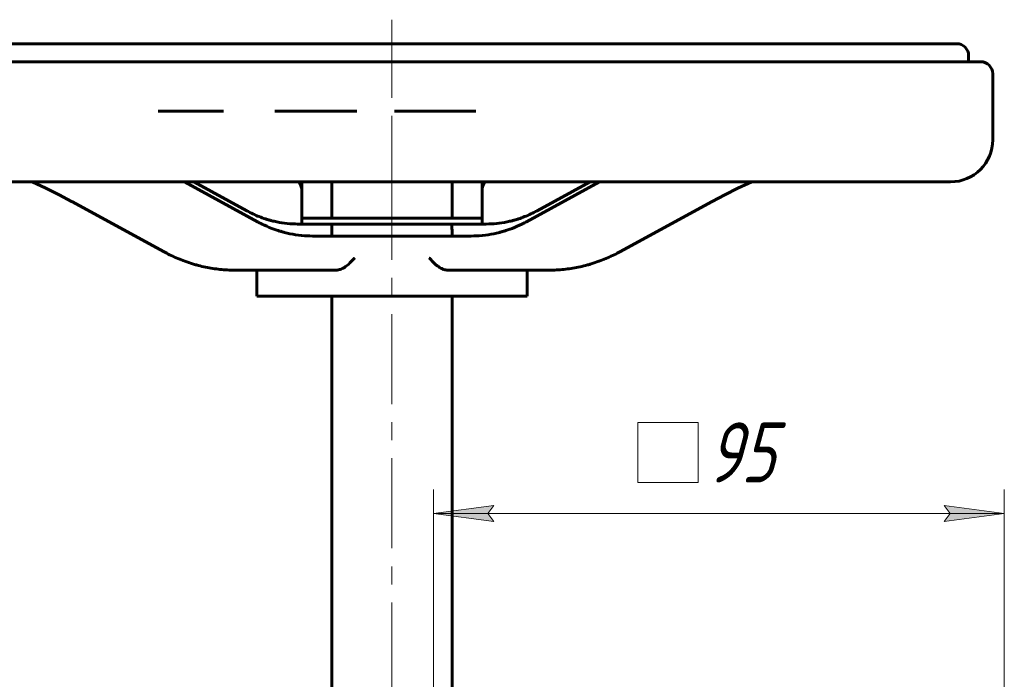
# Model space of a CAD drawing. Header units: millimetres. Extents: x 0 to 594, y 0 to 420.
# Tile 10 of 11: x 416 to 498, y 247 to 302. Entities that reach past the tile are written whole.
import ezdxf

# ---------------------------------------------------------------- set-up
doc = ezdxf.new("R2010")
doc.units = ezdxf.units.MM
for name, pattern in [('K5LT_AXLED', [12, 7.5, -1.5, 1.5, -1.5]), ('K5LT_BASIC', [0]), ('K5LT_THIN', [0])]:
    doc.linetypes.add(name, pattern=pattern)
doc.layers.add('Системный слой', color=7, linetype='Continuous')
doc.layers.add('Системный слой (1)', color=7, linetype='Continuous', true_color=0x6c6c6c)
doc.styles.add('KDIMTEXTSTYLE', font='txt', dxfattribs={"width": 0.96, "oblique": 15, "height": 5})
doc.styles.add('KTEXTSTYLE', font='txt', dxfattribs={"width": 0.96, "height": 5})
doc.dimstyles.new('KDIMSTYLE (0.50)', dxfattribs={"dimtxt": 5, "dimasz": 1, "dimexe": 2, "dimexo": 0, "dimgap": 1, "dimtad": 1, "dimlfac": 2, "dimtxsty": 'KDIMTEXTSTYLE', "dimsah": 1, "dimcen": 0, "dimdle": 1, "dimadec": 0, "dimazin": 0, "dimtfac": 0.667, "dimtmove": 0, "dimatfit": 3, "dimfxl": 1, "dimtvp": 1, "dimtolj": 1, "dimtzin": 0, "dimarcsym": 0})

# ---------------------------------------------------------------- blocks, each defined once
blk = doc.blocks.new('U26')
at = {"layer": 'Системный слой (1)', "color": 143, "linetype": 'K5LT_BASIC', "lineweight": 60, "true_color": 0x33acca}
for p, q in [((475.561, 287.65), (474.456, 287.105)), ((476.713, 288.183), (475.561, 287.65)), ((474.456, 287.105), (473.412, 286.555))]:
    blk.add_line(p, q, dxfattribs=at)
blk = doc.blocks.new('U27')
at = {"layer": 'Системный слой (1)', "color": 143, "linetype": 'K5LT_BASIC', "lineweight": 60, "true_color": 0x33acca}
for q in [(454.26, 287.435), (454.26, 287.433)]:
    blk.add_line((454.26, 287.433), q, dxfattribs=at)
blk = doc.blocks.new('U28')
at = {"layer": 'Системный слой (1)', "color": 143, "linetype": 'K5LT_BASIC', "lineweight": 60, "true_color": 0x33acca}
for p, q in [((439.152, 287.942), (439.029, 288.183)), ((439.231, 287.694), (439.152, 287.942)), ((439.252, 287.563), (439.231, 287.694)), ((439.258, 287.499), (439.252, 287.563)), ((439.259, 287.466), (439.258, 287.499)), ((439.26, 287.45), (439.259, 287.466)), ((439.26, 287.442), (439.26, 287.45)), ((439.26, 287.437), (439.26, 287.442)), ((439.26, 287.435), (439.26, 287.437)), ((439.26, 287.434), (439.26, 287.435)), ((439.26, 287.433), (439.26, 287.434)), ((439.26, 287.434), (439.26, 287.434)), ((439.26, 287.434), (439.26, 287.434)), ((439.26, 287.432), (439.26, 287.433)), ((439.26, 287.433), (439.26, 287.433)), ((439.26, 287.433), (439.26, 287.433)), ((439.26, 287.433), (439.26, 287.433)), ((439.26, 287.433), (439.26, 287.433)), ((439.26, 287.433), (439.26, 287.433))]:
    blk.add_line(p, q, dxfattribs=at)
blk = doc.blocks.new('U29')
at = {"layer": 'Системный слой (1)', "color": 143, "linetype": 'K5LT_BASIC', "lineweight": 60, "true_color": 0x33acca}
for p, q in [((454.283, 287.672), (454.26, 287.433)), ((454.354, 287.918), (454.283, 287.672)), ((454.484, 288.183), (454.354, 287.918)), ((454.26, 287.433), (454.26, 287.433)), ((454.26, 287.433), (454.26, 287.432))]:
    blk.add_line(p, q, dxfattribs=at)
blk = doc.blocks.new('U30')
at = {"layer": 'Системный слой (1)', "color": 143, "linetype": 'K5LT_BASIC', "lineweight": 60, "true_color": 0x33acca}
for p, q in [((439.26, 288.183), (439.26, 287.432)), ((439.26, 287.432), (439.26, 285.175))]:
    blk.add_line(p, q, dxfattribs=at)
blk = doc.blocks.new('U31')
at = {"layer": 'Системный слой (1)', "color": 143, "linetype": 'K5LT_BASIC', "lineweight": 60, "true_color": 0x33acca}
for p, q in [((416.808, 288.183), (417.96, 287.65)), ((417.96, 287.65), (419.064, 287.105)), ((419.064, 287.105), (420.092, 286.563)), ((420.092, 286.563), (420.096, 286.561)), ((420.096, 286.561), (420.098, 286.56)), ((420.098, 286.56), (420.099, 286.56)), ((420.099, 286.56), (420.101, 286.559)), ((420.101, 286.559), (420.102, 286.558)), ((420.102, 286.558), (420.104, 286.557)), ((420.104, 286.557), (420.106, 286.556)), ((420.106, 286.556), (420.108, 286.555))]:
    blk.add_line(p, q, dxfattribs=at)
blk = doc.blocks.new('D14')
at = {"layer": 'Системный слой (1)'}
for points in [[(373.724, 294.683), (373.065, 299.683), (372.407, 294.683), (373.065, 295.183)], [(373.065, 210.683), (373.724, 215.683), (373.065, 215.183), (372.407, 215.683)]]:
    blk.add_hatch(color=7, dxfattribs=at).paths.add_polyline_path(points)
at = {"layer": 'Системный слой (1)', "color": 7, "linetype": 'K5LT_THIN', "lineweight": 18, "true_color": 0xffffff}
for p, q in [((399.76, 299.683), (371.065, 299.683)), ((372.407, 294.683), (373.065, 299.683)), ((373.065, 299.683), (373.724, 294.683)), ((373.065, 299.683), (373.065, 210.683)), ((373.065, 295.183), (372.407, 294.683)), ((373.724, 294.683), (373.065, 295.183)), ((373.065, 210.683), (372.407, 215.683)), ((372.407, 215.683), (373.065, 215.183)), ((373.065, 215.183), (373.724, 215.683)), ((373.724, 215.683), (373.065, 210.683)), ((473.978, 210.683), (371.065, 210.683))]:
    blk.add_line(p, q, dxfattribs=at)
blk.add_wipeout([(372.065, 250.04), (364.684, 250.04), (364.684, 259.915), (372.065, 259.915)]).dxf.layer = 'Системный слой (1)'
at = {"layer": 'Системный слой (1)', "color": 7, "insert": (365.478, 250.04), "char_height": 5, "attachment_point": 1, "rotation": 90, "style": 'KTEXTSTYLE'}
blk.add_mtext('\\fArial|b0|c204|p34;\\H5.0;\\W1.000;\\Q15;\\fGOST Type AU|b0|i0|c204|p34;\\Q15;\\W0.960;178', dxfattribs=at)
blk = doc.blocks.new('KDIMARROW_01')
at = {"layer": 'Системный слой'}
blk.add_hatch(color=0, dxfattribs=at).paths.add_polyline_path([(0, 0), (-5, 0.658), (-4.5, 0), (-5, -0.658)])
at = {"layer": 'Системный слой', "color": 0, "linetype": 'K5LT_THIN', "lineweight": 18}
for p, q in [((-4.5, 0), (-5, 0.658)), ((-5, 0.658), (0, 0)), ((0, 0), (-5, -0.658)), ((-5, -0.658), (-4.5, 0))]:
    blk.add_line(p, q, dxfattribs=at)
at = {"layer": 'Системный слой (1)', "color": 0, "linetype": 'K5LT_THIN', "lineweight": 18}
blk.add_line((473.978, 210.683), (473.478, 210.683), dxfattribs=at)
blk = doc.blocks.new('D16')
at = {"layer": 'Системный слой (1)'}
for points in [[(455.228, 259.92), (454.728, 260.579), (455.228, 261.237), (450.228, 260.579)], [(497.728, 260.579), (492.728, 261.237), (493.228, 260.579), (492.728, 259.92)]]:
    blk.add_hatch(color=7, dxfattribs=at).paths.add_polyline_path(points)
at = {"layer": 'Системный слой (1)', "color": 7, "linetype": 'K5LT_THIN', "lineweight": 18, "true_color": 0xffffff}
for p, q in [((450.228, 228.433), (450.228, 262.579)), ((497.728, 228.433), (497.728, 262.579)), ((450.228, 260.579), (455.228, 261.237)), ((455.228, 261.237), (454.728, 260.579)), ((493.228, 260.579), (492.728, 261.237)), ((492.728, 261.237), (497.728, 260.579)), ((455.228, 259.92), (450.228, 260.579)), ((450.228, 260.579), (497.728, 260.579)), ((454.728, 260.579), (455.228, 259.92)), ((497.728, 260.579), (492.728, 259.92)), ((492.728, 259.92), (493.228, 260.579))]:
    blk.add_line(p, q, dxfattribs=at)
blk.add_wipeout([(467.234, 261.579), (467.234, 268.96), (480.182, 268.96), (480.182, 261.579)]).dxf.layer = 'Системный слой (1)'
for p, q in [((467.234, 263.166), (467.234, 268.166)), ((467.234, 268.166), (472.234, 268.166)), ((472.234, 268.166), (472.234, 263.166)), ((472.234, 263.166), (467.234, 263.166))]:
    blk.add_line(p, q, dxfattribs=at)
at = {"layer": 'Системный слой (1)', "color": 7, "insert": (472.949, 268.166), "char_height": 5, "attachment_point": 1, "style": 'KTEXTSTYLE'}
blk.add_mtext('\\fArial|b0|c204|p34;\\H5.0;\\W1.000;\\Q15;\\fGOST Type AU|b0|i0|c204|p34;\\Q15;\\W0.960;95', dxfattribs=at)
blk = doc.blocks.new('D19')
at = {"layer": 'Системный слой (1)'}
for points in [[(481.927, 229.591), (483.101, 234.495), (480.698, 230.062), (481.491, 230.293)], [(464.855, 186.871), (467.258, 191.305), (466.465, 191.073), (466.029, 191.776)]]:
    blk.add_hatch(color=7, dxfattribs=at).paths.add_polyline_path(points)
at = {"layer": 'Системный слой (1)', "color": 7, "linetype": 'K5LT_THIN', "lineweight": 18, "true_color": 0xffffff}
for p, q in [((483.101, 234.495), (464.855, 186.871)), ((480.698, 230.062), (483.101, 234.495)), ((483.101, 234.495), (481.927, 229.591)), ((481.491, 230.293), (480.698, 230.062)), ((481.927, 229.591), (481.491, 230.293)), ((464.855, 186.871), (466.029, 191.776)), ((466.029, 191.776), (466.465, 191.073)), ((467.258, 191.305), (464.855, 186.871)), ((466.465, 191.073), (467.258, 191.305)), ((464.855, 186.871), (455.51, 162.48)), ((455.51, 162.48), (437.916, 162.48))]:
    blk.add_line(p, q, dxfattribs=at)
blk.add_wipeout([(439.916, 163.48), (439.916, 170.862), (452.966, 170.862), (452.966, 163.48)]).dxf.layer = 'Системный слой (1)'
at = {"layer": 'Системный слой (1)', "color": 7, "char_height": 5, "attachment_point": 1, "style": 'KTEXTSTYLE'}
for s, insert in [('\\fArial|b0|c204|p34;\\H5.0;\\W1.000;\\Q15;\\fGOST Type AU|b0|i0|c204|p34;\\Q15;\\W0.960;⌀', (439.916, 170.068)), ('\\fArial|b0|c204|p34;\\H5.0;\\W1.000;\\Q15;\\fGOST Type AU|b0|i0|c204|p34;\\Q15;\\W0.960;102', (443.223, 170.068))]:
    blk.add_mtext(s, dxfattribs=dict(at, insert=insert))

msp = doc.modelspace()

# ---------------------------------------------------------------- linework, layer by layer
at = {"layer": 'Системный слой (1)', "color": 30, "linetype": 'K5LT_AXLED', "lineweight": 18, "true_color": 0xff8000}
for p, q in [((446.7596, 296.1831), (446.7596, 301.6831)), ((446.7596, 286.1831), (446.7596, 299.1831)), ((446.7596, 282.6749), (446.7596, 287.1749)), ((446.7596, 233.6831), (446.7596, 284.6749))]:
    msp.add_line(p, q, dxfattribs=at)
at = {"layer": 'Системный слой (1)', "color": 143, "linetype": 'K5LT_BASIC', "lineweight": 60, "true_color": 0x33acca}
for p, q in [((493.7596, 299.6831), (399.7596, 299.6831)), ((486.3286, 299.6831), (486.5032, 299.6831)), ((487.7121, 299.6831), (487.8252, 299.6831)), ((494.7596, 298.1831), (494.7596, 298.6831)), ((427.6898, 298.1831), (397.7596, 298.1831)), ((433.0263, 298.1831), (427.6898, 298.1831)), ((437.2087, 298.1831), (433.0263, 298.1831)), ((439.3648, 298.1831), (437.2087, 298.1831)), ((443.8958, 298.1831), (441.9688, 298.1831)), ((446.9675, 298.1831), (443.8958, 298.1831)), ((449.1551, 298.1831), (446.9675, 298.1831)), ((453.6102, 298.1831), (451.2928, 298.1831)), ((495.7596, 298.1831), (453.6102, 298.1831)), ((496.7596, 291.6831), (496.7596, 297.1831)), ((432.746, 294.0581), (427.3006, 294.0581)), ((443.8374, 294.0581), (437.0138, 294.0581)), ((453.75, 294.0581), (446.9717, 294.0581)), ((400.2596, 288.1831), (493.2596, 288.1831)), ((435.5647, 284.8685), (429.4931, 288.1831)), ((434.6849, 285.7726), (430.2693, 288.1831)), ((441.7596, 285.1749), (441.7596, 288.1831)), ((451.7596, 285.1749), (451.7596, 288.1831)), ((454.2596, 285.1749), (454.2596, 288.1831)), ((457.9545, 284.8685), (464.0262, 288.1831)), ((458.8344, 285.7726), (463.25, 288.1831)), ((427.7969, 282.357), (420.1074, 286.5548)), ((465.7224, 282.357), (473.4119, 286.5548)), ((438.9121, 284.6749), (438.9119, 284.6749)), ((441.7775, 284.6749), (438.9121, 284.6749)), ((439.2596, 285.1749), (454.2596, 285.1749)), ((439.2596, 284.6749), (439.2596, 285.1749)), ((451.7417, 284.6749), (441.7775, 284.6749)), ((454.6072, 284.6749), (451.7417, 284.6749)), ((454.2596, 284.6749), (454.2596, 285.1749)), ((454.6073, 284.6749), (454.6072, 284.6749)), ((442.3703, 283.6749), (440.1621, 283.6749)), ((443.9237, 283.6749), (442.3703, 283.6749)), ((449.5956, 283.6749), (443.9237, 283.6749)), ((451.149, 283.6749), (449.5956, 283.6749)), ((453.3572, 283.6749), (451.149, 283.6749)), ((433.6621, 280.8386), (440.1621, 280.8386)), ((435.5096, 278.6749), (435.5096, 280.8386)), ((440.1621, 280.8386), (442.0576, 280.8386)), ((451.4616, 280.8386), (453.3572, 280.8386)), ((453.3572, 280.8386), (459.8572, 280.8386)), ((458.0096, 278.6749), (458.0096, 280.8386)), ((435.5096, 278.6749), (458.0096, 278.6749)), ((441.7596, 242.6831), (441.7596, 278.6749)), ((451.7596, 242.6831), (451.7596, 278.6749))]:
    msp.add_line(p, q, dxfattribs=at)
for centre, radius, start, end in [((493.7596, 298.6831), 1, 0, 90), ((495.7596, 297.1831), 1, 0, 90), ((493.2596, 291.6831), 3.5, 270, 0)]:
    msp.add_arc(centre, radius, start, end, dxfattribs=at)
for centre, major_axis, ratio, start_param, end_param in [((463.1346, 287.4325), (-8.875, 0), 0.5260422, 6.2820509, 6.2831588), ((463.1346, 287.4325), (-8.875, 0), 0.5260422, 6.2831588, 6.2831823), ((463.1346, 287.4325), (-8.875, 0), 0.5260422, 6.2831823, 6.2831853), ((420.5865, 287.4325), (-0.4792, -0.8777), 0.4520283, 0, 0.0005393), ((472.9327, 287.4325), (0.4792, -0.8777), 0.4520283, 6.2826474, 6.2831853)]:
    msp.add_ellipse(centre, major_axis=major_axis, ratio=ratio, start_param=start_param, end_param=end_param, dxfattribs=at)
for points, knots in [([(439.3648, 298.1831), (439.6333, 298.1831), (439.9268, 298.1759), (440.5774, 298.1682), (440.8626, 298.1688), (441.464, 298.1775), (441.7198, 298.1831), (441.9688, 298.1831)], [1.56395147, 1.56395147, 1.56395147, 1.56395147, 1.66768796, 1.66768796, 1.76535288, 1.76535288, 1.84316395, 1.84316395, 1.84316395, 1.84316395]), ([(449.1551, 298.1831), (449.4132, 298.1831), (449.6953, 298.1791), (450.387, 298.1762), (450.6925, 298.1795), (451.0907, 298.1825), (451.1907, 298.1831), (451.2928, 298.1831)], [2.08426141, 2.08426141, 2.08426141, 2.08426141, 2.22795739, 2.22795739, 2.40247397, 2.40247397, 2.45816425, 2.45816425, 2.45816425, 2.45816425]), ([(438.9121, 284.6749), (438.912, 284.6749), (438.912, 284.6749), (438.6219, 284.6897), (438.3312, 284.6898), (437.7525, 284.749), (437.4641, 284.7934), (437.0351, 284.8819), (436.8929, 284.915), (436.663, 284.9745), (436.575, 284.9988), (436.3995, 285.0502), (436.3121, 285.0773), (436.0536, 285.1617), (435.8834, 285.2231), (435.3645, 285.4281), (435.0205, 285.5894), (434.6849, 285.7726)], [0, 0, 0, 0, 0.0007284, 0.0007284, 3.8, 3.8, 7.6, 7.6, 9.4947767, 9.4947767, 10.6758912, 10.6758912, 11.8570057, 11.8570057, 14.1798627, 14.1798627, 19, 19, 19, 19]), ([(454.6072, 284.6749), (454.6072, 284.6749), (454.6073, 284.6749), (454.8973, 284.6897), (455.188, 284.6898), (455.7668, 284.749), (456.0551, 284.7934), (456.4842, 284.8819), (456.6264, 284.915), (456.8562, 284.9745), (456.9443, 284.9988), (457.1197, 285.0502), (457.2072, 285.0773), (457.4657, 285.1617), (457.6359, 285.2231), (458.1548, 285.4281), (458.4988, 285.5894), (458.8344, 285.7726)], [0, 0, 0, 0, 0.0007285, 0.0007285, 3.8, 3.8, 7.6, 7.6, 9.4947758, 9.4947758, 10.6758904, 10.6758904, 11.857005, 11.857005, 14.1798622, 14.1798622, 19, 19, 19, 19]), ([(440.1621, 283.6749), (439.861, 283.6749), (439.5604, 283.7035), (439.2449, 283.7196), (439.2302, 283.7218), (438.9007, 283.7555), (438.587, 283.8038), (438.1203, 283.9), (437.9656, 283.936), (437.7221, 283.9991), (437.6329, 284.0237), (437.4549, 284.0754), (437.3662, 284.1025), (437.1644, 284.1675), (437.0519, 284.2071), (436.8791, 284.2682), (436.8193, 284.2912), (436.4817, 284.4214), (436.2111, 284.5536), (435.9147, 284.685), (435.8928, 284.6971), (435.7679, 284.7598), (435.666, 284.8132), (435.5647, 284.8685)], [0, 0, 0, 0, 3.6223972, 3.6223972, 3.8, 3.8, 7.6, 7.6, 9.4951258, 9.4951258, 10.5961776, 10.5961776, 11.6972295, 11.6972295, 13.107773, 13.107773, 13.8626303, 13.8626303, 17.3723332, 17.3723332, 17.6626303, 17.6626303, 19, 19, 19, 19]), ([(441.7596, 283.6749), (441.7596, 283.7886), (441.7596, 283.9004), (441.7598, 284.1182), (441.7599, 284.2201), (441.7611, 284.4093), (441.7623, 284.4903), (441.7656, 284.5912), (441.7673, 284.6221), (441.7717, 284.664), (441.7743, 284.6747), (441.7774, 284.6749), (441.7775, 284.6749), (441.7775, 284.6749)], [0, 0, 0, 0, 0.06819396, 0.06819396, 0.14093291, 0.14093291, 0.22429831, 0.22429831, 0.28155443, 0.28155443, 0.3399701, 0.3399701, 0.34070996, 0.34070996, 0.34070996, 0.34070996]), ([(451.7417, 284.6749), (451.7418, 284.6749), (451.7418, 284.6749), (451.7449, 284.6747), (451.7476, 284.664), (451.7519, 284.6221), (451.7537, 284.5912), (451.757, 284.4903), (451.7581, 284.4093), (451.7593, 284.2201), (451.7595, 284.1182), (451.7596, 283.9004), (451.7596, 283.7886), (451.7596, 283.6749)], [-0.00074353, -0.00074353, -0.00074353, -0.00074353, 0, 0, 0.05870563, 0.05870563, 0.11624595, 0.11624595, 0.20002516, 0.20002516, 0.27312518, 0.27312518, 0.34165763, 0.34165763, 0.34165763, 0.34165763]), ([(453.3572, 283.6749), (453.6583, 283.6749), (453.9588, 283.7035), (454.2744, 283.7196), (454.2891, 283.7218), (454.6186, 283.7555), (454.9322, 283.8038), (455.3989, 283.9), (455.5536, 283.936), (455.7972, 283.9991), (455.8864, 284.0237), (456.0644, 284.0754), (456.1531, 284.1025), (456.3548, 284.1675), (456.4674, 284.2071), (456.6401, 284.2682), (456.6999, 284.2912), (457.0376, 284.4214), (457.3082, 284.5536), (457.6045, 284.685), (457.6265, 284.6971), (457.7514, 284.7598), (457.8533, 284.8132), (457.9545, 284.8685)], [0, 0, 0, 0, 3.6223954, 3.6223954, 3.8, 3.8, 7.6, 7.6, 9.4951247, 9.4951247, 10.5961767, 10.5961767, 11.6972287, 11.6972287, 13.1077724, 13.1077724, 13.8626297, 13.8626297, 17.3723331, 17.3723331, 17.6626297, 17.6626297, 19, 19, 19, 19]), ([(433.6621, 280.8386), (433.2574, 280.8386), (432.8527, 280.8593), (432.0465, 280.9416), (431.6451, 281.0034), (431.0475, 281.1265), (430.8488, 281.1727), (430.543, 281.252), (430.4351, 281.2815), (430.22, 281.3436), (430.1129, 281.3762), (429.796, 281.4771), (429.5873, 281.5499), (428.9969, 281.7735), (428.6193, 281.9382), (428.097, 282.197), (427.9463, 282.2754), (427.7969, 282.357)], [0, 0, 0, 0, 3.8, 3.8, 7.6, 7.6, 9.5050255, 9.5050255, 10.5475705, 10.5475705, 11.5901155, 11.5901155, 13.6404546, 13.6404546, 17.4404546, 17.4404546, 19, 19, 19, 19]), ([(459.8572, 280.8386), (460.2619, 280.8386), (460.6666, 280.8593), (461.4727, 280.9416), (461.8741, 281.0034), (462.4717, 281.1265), (462.6704, 281.1727), (462.9763, 281.252), (463.0842, 281.2815), (463.2992, 281.3436), (463.4064, 281.3762), (463.7233, 281.4771), (463.9319, 281.5499), (464.5223, 281.7735), (464.9, 281.9382), (465.4222, 282.197), (465.573, 282.2754), (465.7224, 282.357)], [0, 0, 0, 0, 3.8, 3.8, 7.6, 7.6, 9.5050246, 9.5050246, 10.5475697, 10.5475697, 11.5901148, 11.5901148, 13.6404541, 13.6404541, 17.4404541, 17.4404541, 19, 19, 19, 19]), ([(443.647, 281.8386), (443.6463, 281.8379), (443.6456, 281.8371), (443.4782, 281.6553), (443.2428, 281.3903), (442.8721, 281.1079), (442.7502, 281.027), (442.6114, 280.9625)], [-0.00063246, -0.00063246, -0.00063246, -0.00063246, 0, 0, 0.15045986, 0.15045986, 0.20676264, 0.20676264, 0.20676264, 0.20676264]), ([(450.9079, 280.9625), (450.7691, 281.027), (450.6472, 281.1079), (450.2764, 281.3903), (450.0411, 281.6553), (449.8737, 281.8371), (449.873, 281.8379), (449.8723, 281.8386)], [0.70057514, 0.70057514, 0.70057514, 0.70057514, 0.75687803, 0.75687803, 0.90733812, 0.90733812, 0.90797057, 0.90797057, 0.90797057, 0.90797057]), ([(442.6114, 280.9625), (442.562, 280.9396), (442.4676, 280.9026), (442.3296, 280.8658), (442.1939, 280.8436), (442.105, 280.8386), (442.0576, 280.8386)], [0, 0, 0, 0, 1.9377592, 3.602957, 5.141612, 7, 7, 7, 7]), ([(451.4616, 280.8386), (451.4178, 280.8386), (451.3387, 280.8428), (451.2236, 280.8596), (451.1166, 280.8843), (451.011, 280.9182), (450.9417, 280.9468), (450.9079, 280.9625)], [0, 0, 0, 0, 1.901505, 3.4282134, 4.9930003, 6.5300813, 8, 8, 8, 8])]:
    msp.add_open_spline(points, degree=3, knots=knots, dxfattribs=at)

# ---------------------------------------------------------------- block references
at = {"layer": 'Системный слой (1)'}
for name in ['U31', 'U28', 'U30', 'U29', 'U26', 'U27']:
    msp.add_blockref(name, (0, 0), dxfattribs=at)

# ---------------------------------------------------------------- next in the draw order: dimensions: what is measured, and where the dimension line sits
at = {"layer": 'Системный слой (1)', "color": 7}
dim = msp.add_linear_dim(base=(373.0654, 299.6831), p1=(473.978, 210.6831), p2=(399.7596, 299.6831), angle=90, dimstyle='KDIMSTYLE (0.50)', override={"dimexo": 0, "dimpost": '\\fGOST Type AU|b0|c204|p34;\\H5.0;\\W0.960;\\Q15;<>', "dimblk1": 'KDIMARROW_01', "dimblk2": 'KDIMARROW_01', "dimse1": 0, "dimse2": 0, "dimclrt": 7, "dimtol": 1, "dimtp": 0, "dimtm": 0, "dimtdec": 5, "dimtolj": 1}, dxfattribs=at)
dim.commit()
dim.dimension.update_dxf_attribs({"geometry": 'D14', "text_midpoint": (373.0654, 255.1831), "dimtype": 160})

# ---------------------------------------------------------------- next in the draw order: dimensions: what is measured, and where the dimension line sits
dim = msp.add_linear_dim(base=(450.228, 260.5786), p1=(497.728, 228.4331), p2=(450.228, 228.4331), dimstyle='KDIMSTYLE (0.50)', override={"dimexo": 0, "dimpost": '\\fGOST Type AU|b0|c204|p34;\\H5.0;\\W0.960;\\Q15;{\\fSymbol Type A|i0|c204|p18;т}<>', "dimblk1": 'KDIMARROW_01', "dimblk2": 'KDIMARROW_01', "dimse1": 0, "dimse2": 0, "dimclrt": 7, "dimtol": 1, "dimtp": 0, "dimtm": 0, "dimtdec": 5, "dimtolj": 1}, dxfattribs=at)
dim.commit()
dim.dimension.update_dxf_attribs({"geometry": 'D16', "text_midpoint": (473.978, 260.5786), "dimtype": 160})

# ---------------------------------------------------------------- next in the draw order: dimensions: what is measured, and where the dimension line sits
dim = msp.add_diameter_dim_2p(p1=(492.2246, 258.3072), p2=(455.7314, 163.0589), dimstyle='KDIMSTYLE (0.50)', override={"dimtih": 1, "dimtoh": 1, "dimpost": '\\fGOST Type AU|b0|c204|p34;\\H5.0;\\W0.960;\\Q15;<>', "dimblk1": 'KDIMARROW_01', "dimblk2": 'KDIMARROW_01', "dimclrt": 7, "dimtol": 1, "dimtp": 0, "dimtm": 0, "dimtdec": 5, "dimtmove": 1, "dimatfit": 2, "dimtolj": 1}, dxfattribs=at)
dim.commit()
dim.dimension.update_dxf_attribs({"geometry": 'D19', "text_midpoint": (453.5096, 162.4801), "dimtype": 163})

doc.saveas('drawing.dxf')
